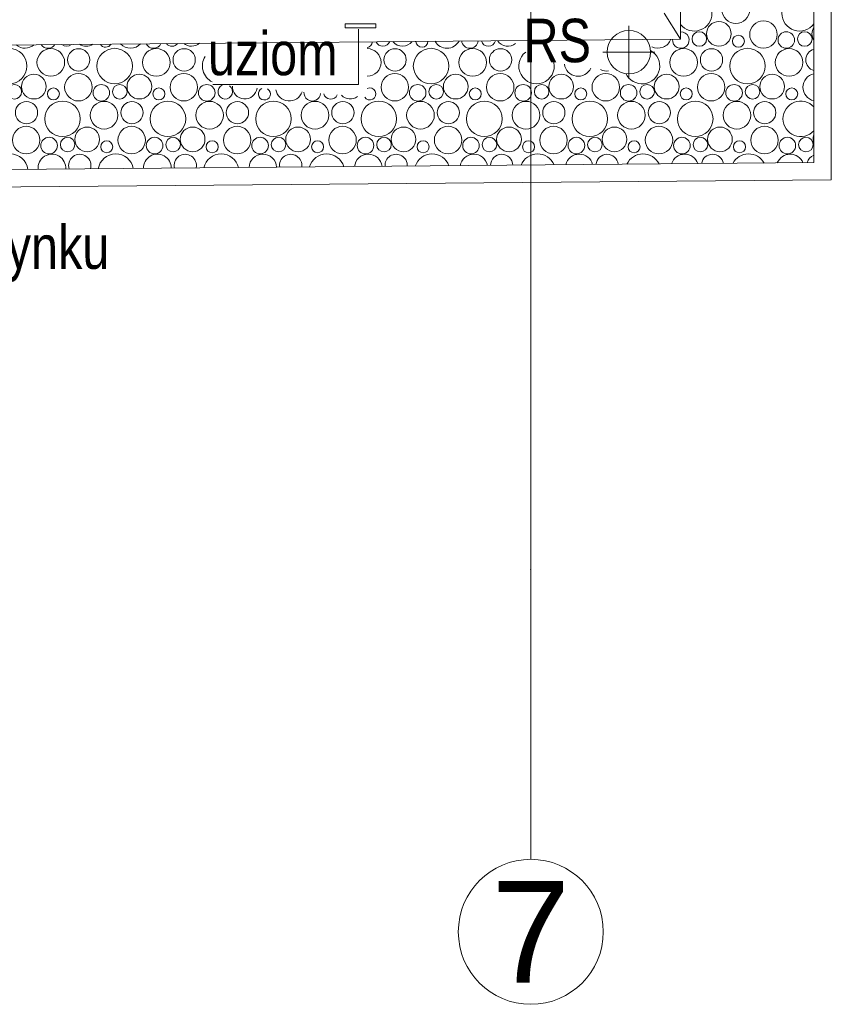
# Model space of a CAD drawing. Header units: millimetres. Extents: x -573548 to 674770, y -184010 to -47794.
# Tile 153 of 181: x 115814 to 118613, y -108895 to -105500. Entities that reach past the tile are written whole.
import ezdxf
from ezdxf.enums import TextEntityAlignment as Align

# ---------------------------------------------------------------- set-up
doc = ezdxf.new("R2010")
doc.units = ezdxf.units.MM
for name, color, linetype, lineweight in [('A.02 RZUT PIWNICY_is$0$HATCH_Nr_pióra__18', 8, 'Continuous', 9), ('A.02 RZUT PIWNICY_is$0$opaska_Nr_pióra__1', 8, 'Continuous', 9), ('A.02 RZUT PIWNICY_is$0$opisy inne_Nr_pióra__1', 8, 'Continuous', 9), ('A.02 RZUT PIWNICY_is$0$OSIE_Nr_pióra__1', 8, 'Continuous', 9), ('A.02 RZUT PIWNICY_is$0$RURY SPUSTOWE_Nr_pióra__3', 8, 'Continuous', 9), ('A.02 RZUT PIWNICY_is$0$Structural - Grid', 8, 'Continuous', 9), ('A.02 RZUT PIWNICY_is$0$Structural - Grid_Nr_pióra__17', 8, 'Continuous', 9), ('A.02 RZUT PIWNICY_is$0$UZOIM#3_Nr_pióra__2', 8, 'Continuous', 9), ('A.02 RZUT PIWNICY_is$0$WIDOK2_Nr_pióra__251', 8, 'Continuous', 9)]:
    doc.layers.add(name, color=color, linetype=linetype, lineweight=lineweight)
doc.styles.add('A.02 RZUT PIWNICY_is$0$STYL_AUTOMATYCZNY_1', font='arial.ttf')
doc.styles.add('A.02 RZUT PIWNICY_is$0$STYL_AUTOMATYCZNY_4', font='arial.ttf', dxfattribs={"width": 0.8})

# ---------------------------------------------------------------- blocks, each defined once
blk = doc.blocks.new('*X102')
at = {"layer": 'A.02 RZUT PIWNICY_is$0$HATCH_Nr_pióra__18'}
for centre, radius in [((118854, -105465.1), 47.7), ((118795.5, -105548.5), 42.6), ((118949, -105550.7), 47.3), ((118728.1, -105566.2), 25.1), ((118862.9, -105573.9), 20.7), ((119028, -105569.8), 28.6), ((119091.8, -105566.2), 25.1), ((116348.1, -105659.6), 61.2), ((116491.7, -105647.1), 47.7), ((116587.7, -105638.3), 38.4), ((116711.9, -105659.6), 61.2), ((116855.4, -105647.1), 47.7), ((116951.5, -105638.3), 38.4), ((117678.9, -105638.3), 38.4), ((117803, -105659.6), 61.2), ((117946.5, -105647.1), 47.7), ((118042.6, -105638.3), 38.4), ((118674, -105647.1), 47.7), ((118770, -105638.3), 38.4), ((118894.1, -105659.6), 61.2), ((119037.7, -105647.1), 47.7), ((116433.3, -105730.5), 42.6), ((116586.7, -105732.7), 47.3), ((116797, -105730.5), 42.6), ((116950.4, -105732.7), 47.3), ((117677.9, -105732.7), 47.3), ((117888.1, -105730.5), 42.6), ((118041.6, -105732.7), 47.3), ((118251.8, -105730.5), 42.6), ((118405.3, -105732.7), 47.3), ((118615.5, -105730.5), 42.6), ((118769, -105732.7), 47.3), ((118979.2, -105730.5), 42.6), ((116365.9, -105748.2), 25.1), ((116665.8, -105751.8), 28.6), ((116729.6, -105748.2), 25.1), ((117029.5, -105751.8), 28.6), ((117756.9, -105751.8), 28.6), ((117820.7, -105748.2), 25.1), ((118120.6, -105751.8), 28.6), ((118184.4, -105748.2), 25.1), ((118484.3, -105751.8), 28.6), ((118548.1, -105748.2), 25.1), ((118848, -105751.8), 28.6), ((118911.8, -105748.2), 25.1), ((116500.6, -105755.9), 20.7), ((116864.3, -105755.9), 20.7), ((117955.5, -105755.9), 20.7), ((118319.2, -105755.9), 20.7), ((118682.9, -105755.9), 20.7), ((119046.6, -105755.9), 20.7), ((116407.7, -105820.3), 38.4), ((116531.9, -105841.6), 61.2), ((116675.4, -105829.1), 47.7), ((116771.5, -105820.3), 38.4), ((116895.6, -105841.6), 61.2), ((117039.1, -105829.1), 47.7), ((117135.2, -105820.3), 38.4), ((117259.3, -105841.6), 61.2), ((117402.8, -105829.1), 47.7), ((117498.9, -105820.3), 38.4), ((117623, -105841.6), 61.2), ((117766.5, -105829.1), 47.7), ((117862.6, -105820.3), 38.4), ((117986.7, -105841.6), 61.2), ((118130.3, -105829.1), 47.7), ((118226.3, -105820.3), 38.4), ((118350.4, -105841.6), 61.2), ((118494, -105829.1), 47.7), ((118590, -105820.3), 38.4), ((118714.1, -105841.6), 61.2), ((118857.7, -105829.1), 47.7), ((118953.7, -105820.3), 38.4), ((116406.7, -105914.7), 47.3), ((116770.4, -105914.7), 47.3), ((117134.1, -105914.7), 47.3), ((117497.9, -105914.7), 47.3), ((117861.6, -105914.7), 47.3), ((118225.3, -105914.7), 47.3), ((118589, -105914.7), 47.3), ((118952.7, -105914.7), 47.3), ((116617, -105912.5), 42.6), ((116980.7, -105912.5), 42.6), ((117344.4, -105912.5), 42.6), ((117708.1, -105912.5), 42.6), ((118071.8, -105912.5), 42.6), ((118435.5, -105912.5), 42.6), ((118799.2, -105912.5), 42.6), ((116485.8, -105933.8), 28.6), ((116549.6, -105930.2), 25.1), ((116684.3, -105937.9), 20.7), ((116849.5, -105933.8), 28.6), ((116913.3, -105930.2), 25.1), ((117048, -105937.9), 20.7), ((117213.2, -105933.8), 28.6), ((117277, -105930.2), 25.1), ((117411.7, -105937.9), 20.7), ((117576.9, -105933.8), 28.6), ((117640.7, -105930.2), 25.1), ((117775.5, -105937.9), 20.7), ((117940.6, -105933.8), 28.6), ((118004.4, -105930.2), 25.1), ((118139.2, -105937.9), 20.7), ((118304.3, -105933.8), 28.6), ((118368.1, -105930.2), 25.1), ((118502.9, -105937.9), 20.7), ((118668, -105933.8), 28.6), ((118731.8, -105930.2), 25.1), ((118866.6, -105937.9), 20.7), ((119031.7, -105933.8), 28.6), ((119095.5, -105930.2), 25.1)]:
    blk.add_circle(centre, radius, dxfattribs=at)
for centre, radius, start, end in [((118710.4, -105477.6), 61.2, 219.6176, 140.3376), ((119074.1, -105477.6), 61.2, 36.6101, 323.3899), ((119159.2, -105548.5), 42.6, 147.699, 212.301), ((118664.3, -105569.8), 28.6, 174.2961, 92.1358), ((116403, -105550.7), 47.3, 229.1125, 311.8745), ((116482, -105569.8), 28.6, 213.8262, 327.1608), ((116545.9, -105566.2), 25.1, 228.74, 312.247), ((116613.3, -105548.5), 42.6, 237.9101, 303.0769), ((116680.6, -105573.9), 20.7, 208.9553, 332.0317), ((116766.7, -105550.7), 47.3, 223.6595, 317.3275), ((116845.8, -105569.8), 28.6, 206.5925, 334.3945), ((116909.6, -105566.2), 25.1, 218.8886, 322.0983), ((116977, -105548.5), 42.6, 230.7568, 310.2302), ((117573.2, -105569.8), 28.6, 290.1387, 347.7391), ((117637, -105566.2), 25.1, 202.2838, 338.7032), ((117704.4, -105548.5), 42.6, 218.9377, 322.0493), ((117771.7, -105573.9), 20.7, 181.7572, 359.2298), ((117857.9, -105550.7), 47.3, 209.5366, 331.4504), ((117936.9, -105569.8), 28.6, 186.8778, 354.1092), ((118000.7, -105566.2), 25.1, 194.7507, 346.2363), ((118068.1, -105548.5), 42.6, 213.7325, 308.4976), ((118585.3, -105550.7), 47.3, 243.8728, 339.8203), ((117075.6, -105659.6), 61.2, 147.5364, 243.5792), ((117582.8, -105647.1), 47.7, 270.2168, 89.7832), ((118166.7, -105659.6), 61.2, 127.6888, 11.4284), ((118530.4, -105659.6), 61.2, 204.303, 61.0305), ((119133.7, -105638.3), 38.4, 105.8299, 254.1701), ((118310.3, -105647.1), 47.7, 186.9587, 335.9193), ((118406.3, -105638.3), 38.4, 240.3253, 282.5527), ((119132.7, -105732.7), 47.3, 101.5144, 258.4856), ((117093.3, -105748.2), 25.1, 115.0094, 55.3824), ((117160.7, -105730.5), 42.6, 177.2899, 353.1018), ((117228, -105755.9), 20.7, 113.9051, 56.4866), ((117314.1, -105732.7), 47.3, 190.2007, 340.191), ((117393.2, -105751.8), 28.6, 174.8475, 355.5443), ((117457, -105748.2), 25.1, 195.511, 334.8808), ((117524.4, -105730.5), 42.6, 223.9934, 306.3984), ((117591.7, -105755.9), 20.7, 211.7892, 114.978), ((119077.8, -105841.6), 61.2, 42.0857, 317.9143), ((119162.9, -105912.5), 42.6, 158.8097, 201.1903), ((116351.9, -106023.6), 61.2, 7.1412, 173.8457), ((116495.4, -106011.1), 47.7, 355.522, 185.465), ((116591.5, -106002.3), 38.4, 342.0649, 198.9221), ((116715.6, -106023.6), 61.2, 10.1035, 170.8835), ((116859.1, -106011.1), 47.7, 359.2904, 181.6965), ((116955.2, -106002.3), 38.4, 346.9343, 194.0527), ((117079.3, -106023.6), 61.2, 13.0919, 167.8951), ((117222.8, -106011.1), 47.7, 3.0537, 177.9333), ((117318.9, -106002.3), 38.4, 351.7056, 189.2814), ((117443, -106023.6), 61.2, 16.1156, 164.8714), ((117586.5, -106011.1), 47.7, 6.828, 174.159), ((117682.6, -106002.3), 38.4, 356.4161, 184.5709), ((117806.7, -106023.6), 61.2, 19.1847, 161.8023), ((117950.3, -106011.1), 47.7, 10.6302, 170.3568), ((118046.3, -106002.3), 38.4, 1.099, 179.888), ((118170.4, -106023.6), 61.2, 22.3104, 158.6765), ((118314, -106011.1), 47.7, 14.4782, 166.5088), ((118410, -106002.3), 38.4, 5.786, 175.2009), ((118534.1, -106023.6), 61.2, 25.5061, 155.4809), ((118677.7, -106011.1), 47.7, 18.3917, 162.5953), ((118773.7, -106002.3), 38.4, 10.5089, 170.478), ((118897.8, -106023.6), 61.2, 28.7873, 152.1997), ((119041.4, -106011.1), 47.7, 22.3937, 158.5933), ((119137.4, -106002.3), 38.4, 111.6816, 165.6851)]:
    blk.add_arc(centre, radius, start, end, dxfattribs=at)
blk = doc.blocks.new('A.02 RZUT PIWNICY_is$0$Wypełnienie_12_1')
at = {"layer": 'A.02 RZUT PIWNICY_is$0$HATCH_Nr_pióra__18'}
blk.add_blockref('*X102', (0, 0), dxfattribs=at)
blk = doc.blocks.new('A.02 RZUT PIWNICY_is$0$Standardowy znacznik osi_2')
at = {"layer": 'A.02 RZUT PIWNICY_is$0$Structural - Grid_Nr_pióra__17'}
for q in [(0, 0), (17853.1, 0)]:
    blk.add_line((1000, 0), q, dxfattribs=at)
blk.add_circle((-250, 0), 250, dxfattribs=at)
blk.add_point((1000, 0), dxfattribs=at)
blk.add_point((1000, 0), dxfattribs=at)
at = {"layer": 'A.02 RZUT PIWNICY_is$0$Structural - Grid_Nr_pióra__17', "style": 'A.02 RZUT PIWNICY_is$0$STYL_AUTOMATYCZNY_1'}
for tag, p in [('AC_MarkerText_1_0', (5, -80)), ('AC_MarkerText_1_1', (19358.1, -80))]:
    blk.add_attdef(tag, text='', height=350, rotation=270, dxfattribs=at).set_placement(p, align=Align.TOP_CENTER)
blk = doc.blocks.new('A.02 RZUT PIWNICY_is')
at = {"layer": 'A.02 RZUT PIWNICY_is$0$opaska_Nr_pióra__1'}
for points in [[(106116.8, -106089.1), (108405.1, -106084.9), (119123.2, -105992.6), (119123.2, -100037.1)], [(106120.4, -106149.1), (108405.4, -106144.9), (119183.2, -106052.1), (119183.2, -100037.1)]]:
    blk.add_lwpolyline(points, dxfattribs=at)
at = {"layer": 'A.02 RZUT PIWNICY_is$0$OSIE_Nr_pióra__1'}
for p, q in [((118485.2, -105701.4), (118485.2, -105521.4)), ((118395.2, -105611.4), (118575.2, -105611.4))]:
    blk.add_line(p, q, dxfattribs=at)
at = {"layer": 'A.02 RZUT PIWNICY_is$0$RURY SPUSTOWE_Nr_pióra__3'}
blk.add_circle((118485.2, -105611.4), 75, dxfattribs=at)
at = {"layer": 'A.02 RZUT PIWNICY_is$0$UZOIM#3_Nr_pióra__2'}
blk.add_lwpolyline([(117507.2, -105513.8), (117612.6, -105513.8), (117612.6, -105527.5), (117507.2, -105527.5)], close=True, dxfattribs=at)
blk.add_lwpolyline([(117050.7, -105722.8), (117552.8, -105722.8), (117552.8, -105532.6)], dxfattribs=at)
at = {"layer": 'A.02 RZUT PIWNICY_is$0$WIDOK2_Nr_pióra__251'}
for p in [(118665.4, -100037.1), (118607.3, -105477.2), (112093.6, -105623.3)]:
    blk.add_line(p, (118663.2, -105566.7), dxfattribs=at)
at = {"layer": 'A.02 RZUT PIWNICY_is$0$HATCH_Nr_pióra__18'}
blk.add_blockref('A.02 RZUT PIWNICY_is$0$Wypełnienie_12_1', (0, 0), dxfattribs=at)
at = {"layer": 'A.02 RZUT PIWNICY_is$0$Structural - Grid'}
ref = blk.add_blockref('A.02 RZUT PIWNICY_is$0$Standardowy znacznik osi_2', (118146.9, -108395.1), dxfattribs=dict(at, zscale=1000, rotation=90))
ref.add_attrib('AC_MarkerText_1', '7', dxfattribs={"layer": 'A.02 RZUT PIWNICY_is$0$Structural - Grid_Nr_pióra__17', "color": 20, "lineweight": 15, "true_color": 0xf73328, "height": 350, "style": 'A.02 RZUT PIWNICY_is$0$STYL_AUTOMATYCZNY_1'}).set_placement((118146.9, -108470.1), align=Align.TOP_CENTER)
at = {"layer": 'A.02 RZUT PIWNICY_is$0$opisy inne_Nr_pióra__1', "char_height": 150, "attachment_point": 5, "style": 'A.02 RZUT PIWNICY_is$0$STYL_AUTOMATYCZNY_4'}
for s, insert in [('\\A1;{\\pqc;\\fArial|b0|i0|c238|p0;\\W0.800000;RS}', (118238.1, -105572.5)), ('\\A1;{\\pqc;\\fArial|b0|i0|c238|p0;\\W0.800000;opaska żwirowa wokół budynku}', (115519.6, -106306.5))]:
    blk.add_mtext(s, dxfattribs=dict(at, insert=insert))
at = {"layer": 'A.02 RZUT PIWNICY_is$0$UZOIM#3_Nr_pióra__2', "insert": (117257.3, -105617.2), "char_height": 150, "attachment_point": 5, "style": 'A.02 RZUT PIWNICY_is$0$STYL_AUTOMATYCZNY_4'}
blk.add_mtext('\\A1;{\\pqc;\\fArial|b0|i0|c238|p0;\\W0.800000;uziom}', dxfattribs=at)

msp = doc.modelspace()

# ---------------------------------------------------------------- block references
at = {"ltscale": 10}
msp.add_blockref('A.02 RZUT PIWNICY_is', (-570.227, 0), dxfattribs=at)

doc.saveas('drawing.dxf')
